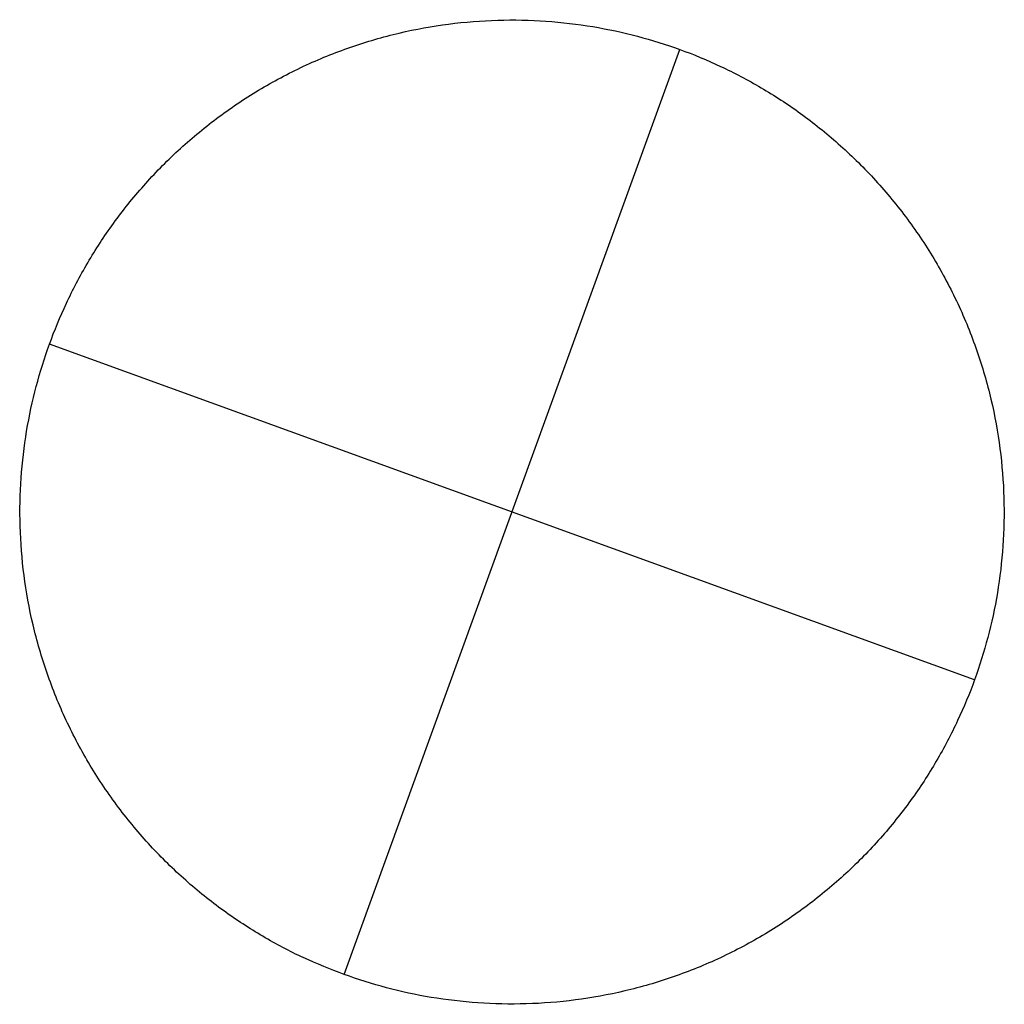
# Model space of a CAD drawing. Header units: millimetres. Extents: x -10999 to 11001, y -4500 to 4500.
# Tile 153 of 256: x -5466 to -5330, y 996 to 1132. Entities that reach past the tile are written whole.
import ezdxf

# ---------------------------------------------------------------- set-up
doc = ezdxf.new("R2010")
doc.units = ezdxf.units.MM
doc.header["$MEASUREMENT"] = 0
doc.layers.add('Tabletop', color=7, linetype='Continuous', true_color=0xd6d6d6)

msp = doc.modelspace()

# ---------------------------------------------------------------- linework, layer by layer
at = {"layer": 'Tabletop'}
for p, q in [((-5421.49, 1000.06, 7374.24), (-5375.11, 1127.91, 7374.24)), ((-5334.37, 1040.8, 7374.24), (-5462.22, 1087.18, 7374.24))]:
    msp.add_line(p, q, dxfattribs=at)
for points in [[(-5421.49, 1000.06, 7374.24), (-5357.56, 976.87, 7374.24), (-5334.37, 1040.8, 7374.24), (-5311.18, 1104.72, 7374.24), (-5375.11, 1127.91, 7374.24), (-5439.03, 1151.1, 7374.24), (-5462.22, 1087.18, 7374.24), (-5485.41, 1023.25, 7374.24), (-5421.49, 1000.06, 7374.24)], [(-5421.49, 1000.06, 7174.06), (-5357.56, 976.87, 7174.06), (-5334.37, 1040.8, 7174.06), (-5311.18, 1104.72, 7174.06), (-5375.11, 1127.91, 7174.06), (-5439.03, 1151.1, 7174.06), (-5462.22, 1087.18, 7174.06), (-5485.41, 1023.25, 7174.06), (-5421.49, 1000.06, 7174.06)]]:
    msp.add_rational_spline(points, [1, 0.707106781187, 1, 0.707106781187, 1, 0.707106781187, 1, 0.707106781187, 1], degree=2, knots=[0, 0, 0, 1.068151, 1.068151, 2.136302, 2.136302, 3.204453, 3.204453, 4.272603, 4.272603, 4.272603], dxfattribs=at)
for points in [[(-5375.11, 1127.91, 7174.06), (-5375.11, 1127.91, 7274.15), (-5375.11, 1127.91, 7374.24)], [(-5462.22, 1087.18, 7174.06), (-5462.22, 1087.18, 7274.15), (-5462.22, 1087.18, 7374.24)], [(-5334.37, 1040.8, 7174.06), (-5334.37, 1040.8, 7274.15), (-5334.37, 1040.8, 7374.24)], [(-5421.49, 1000.06, 7174.06), (-5421.49, 1000.06, 7274.15), (-5421.49, 1000.06, 7374.24)]]:
    msp.add_open_spline(points, degree=2, dxfattribs=at)

doc.saveas('drawing.dxf')
